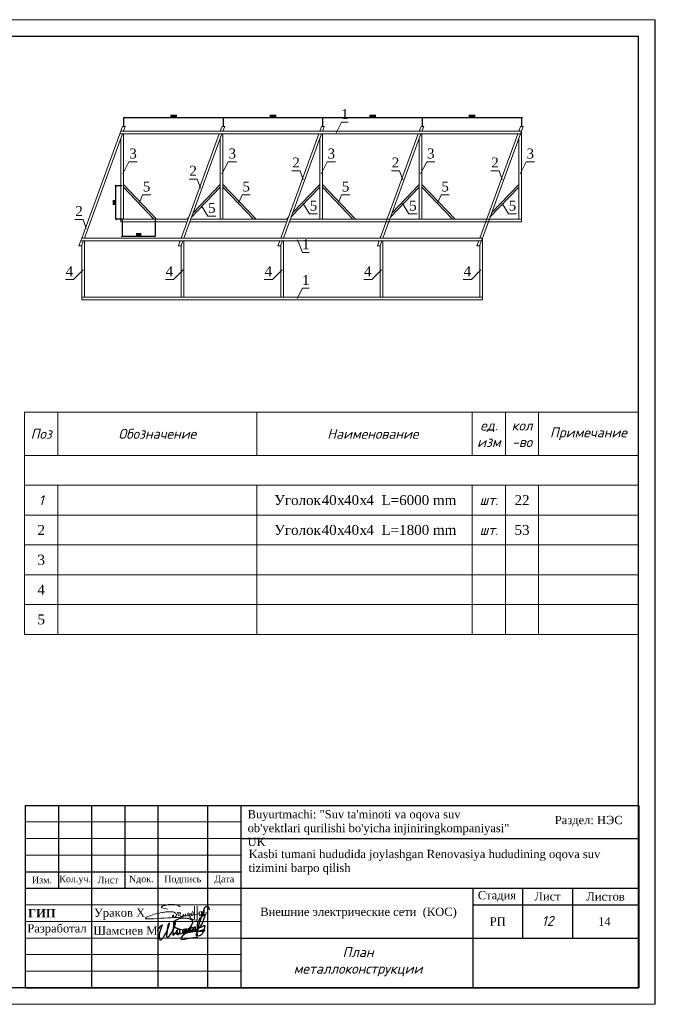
# Model space of a CAD drawing. Header units: metres. Extents: x 703615 to 712205, y 4306166 to 4311183.
# Tile 116 of 256: x 711036 to 711227, y 4306635 to 4306932. Entities that reach past the tile are written whole.
import ezdxf
from ezdxf.enums import TextEntityAlignment as Align

# ---------------------------------------------------------------- set-up
doc = ezdxf.new("R2010")
doc.units = ezdxf.units.M
doc.header["$LTSCALE"] = 0.5
doc.header["$PDMODE"] = 35
doc.header["$PDSIZE"] = 0.3
for name, color, linetype, lineweight in [('Графа', 7, 'Continuous', 30), ('Графа 20', 7, 'Continuous', 20), ('осн линия', 7, 'Continuous', 35), ('ПЛАН', 250, 'Continuous', 30), ('Слой размерная', 7, 'Continuous', 13), ('Формат', 7, 'Continuous', 25)]:
    doc.layers.add(name, color=color, linetype=linetype, lineweight=lineweight)
for name, color, linetype in [('Таблицы', 7, 'Continuous'), ('Титульный лист', 7, 'Continuous'), ('штамп ёзув', 7, 'Continuous')]:
    doc.layers.add(name, color=color, linetype=linetype)
doc.styles.add('Arial UPS', font='times.ttf', dxfattribs={"height": 2.5})
doc.styles.add('ISOCPEUR текстовый', font='isocpeur.ttf', dxfattribs={"width": 0.8, "oblique": 15})
doc.styles.get("Standard").update_dxf_attribs({"font": 'times.ttf'})
doc.styles.add('Style-RUSSIAN_1251 I 0.32289', font='isocpeui.ttf')
doc.styles.add('Times new roman', font='timesbd.ttf', dxfattribs={"height": 3})
doc.styles.add('V@ler@Live', font='isocpeui.ttf')
doc.dimstyles.new('300', dxfattribs={"dimscale": 0.5, "dimtxt": 1.25, "dimasz": 0.75, "dimexe": 0, "dimexo": 0, "dimgap": 0.5, "dimtad": 1, "dimdec": 1, "dimzin": 0, "dimdsep": 46, "dimtxsty": 'Standard', "dimblk": 'OBLIQUE', "dimcen": 0, "dimclrd": 256, "dimclre": 256, "dimclrt": 256, "dimadec": 1, "dimazin": 0, "dimtfac": 1, "dimtdec": 1, "dimtofl": 0, "dimtmove": 0, "dimatfit": 3, "dimfxl": 3, "dimtfill": 2, "dimtfillclr": 7, "dimtolj": 1, "dimtzin": 0, "dimlwd": 25, "dimlwe": -1, "dimarcsym": 0})

# ---------------------------------------------------------------- blocks, each defined once
blk = doc.blocks.new('_Oblique')
at = {"color": 0, "linetype": 'ByBlock', "lineweight": -2}
blk.add_line((-0.5, -0.5), (0.5, 0.5), dxfattribs=at)
blk = doc.blocks.new('*D216')
at = {"transparency": 16777216}
for p, q in [((711097.19, 4306899.86), (711097.19, 4306902.47)), ((711127.19, 4306899.86), (711127.19, 4306902.47))]:
    blk.add_line(p, q, dxfattribs=at)
at = {"lineweight": 25, "transparency": 16777216}
blk.add_line((711127.19, 4306902.47), (711097.19, 4306902.47), dxfattribs=at)
at = {"layer": 'Defpoints', "color": 0, "lineweight": 50, "transparency": 16777216}
for p in [(711097.19, 4306902.47), (711097.19, 4306899.86), (711127.19, 4306899.86)]:
    blk.add_point(p, dxfattribs=at)
at = {"lineweight": 25, "transparency": 16777216, "xscale": 0.375, "yscale": 0.375, "zscale": 0.375, "rotation": 180}
blk.add_blockref('_Oblique', (711097.19, 4306902.47), dxfattribs=at)
at = {"lineweight": 25, "transparency": 16777216, "xscale": 0.375, "yscale": 0.375, "zscale": 0.375}
blk.add_blockref('_Oblique', (711127.19, 4306902.47), dxfattribs=at)
at = {"lineweight": 30, "transparency": 16777216, "insert": (711112.19, 4306903.03), "char_height": 0.625, "attachment_point": 5, "bg_fill": 1, "box_fill_scale": 1.1, "bg_fill_color": 7, "bg_fill_true_color": 16777215, "bg_fill_transparency": 0}
blk.add_mtext('\\A1;1500', dxfattribs=at)
blk = doc.blocks.new('*D217')
at = {"transparency": 16777216}
for p, q in [((711067.19, 4306899.86), (711067.19, 4306902.47)), ((711097.19, 4306899.86), (711097.19, 4306902.47))]:
    blk.add_line(p, q, dxfattribs=at)
at = {"lineweight": 25, "transparency": 16777216}
blk.add_line((711097.19, 4306902.47), (711067.19, 4306902.47), dxfattribs=at)
at = {"layer": 'Defpoints', "color": 0, "lineweight": 50, "transparency": 16777216}
for p in [(711067.19, 4306902.47), (711067.19, 4306899.86), (711097.19, 4306899.86)]:
    blk.add_point(p, dxfattribs=at)
at = {"lineweight": 25, "transparency": 16777216, "xscale": 0.375, "yscale": 0.375, "zscale": 0.375, "rotation": 180}
blk.add_blockref('_Oblique', (711067.19, 4306902.47), dxfattribs=at)
at = {"lineweight": 25, "transparency": 16777216, "xscale": 0.375, "yscale": 0.375, "zscale": 0.375}
blk.add_blockref('_Oblique', (711097.19, 4306902.47), dxfattribs=at)
at = {"lineweight": 30, "transparency": 16777216, "insert": (711082.19, 4306903.03), "char_height": 0.625, "attachment_point": 5, "bg_fill": 1, "box_fill_scale": 1.1, "bg_fill_color": 7, "bg_fill_true_color": 16777215, "bg_fill_transparency": 0}
blk.add_mtext('\\A1;1500', dxfattribs=at)
blk = doc.blocks.new('*D218')
at = {"transparency": 16777216}
for p, q in [((711066.65, 4306871.88), (711066.65, 4306866.72)), ((711076.65, 4306871.88), (711076.65, 4306866.72))]:
    blk.add_line(p, q, dxfattribs=at)
at = {"lineweight": 25, "transparency": 16777216}
blk.add_line((711066.65, 4306866.72), (711076.65, 4306866.72), dxfattribs=at)
at = {"layer": 'Defpoints', "color": 0, "lineweight": 50, "transparency": 16777216}
for p in [(711066.65, 4306871.88), (711076.65, 4306871.88), (711076.65, 4306866.72)]:
    blk.add_point(p, dxfattribs=at)
at = {"lineweight": 25, "transparency": 16777216, "xscale": 0.375, "yscale": 0.375, "zscale": 0.375, "rotation": 180}
blk.add_blockref('_Oblique', (711066.65, 4306866.72), dxfattribs=at)
at = {"lineweight": 25, "transparency": 16777216, "xscale": 0.375, "yscale": 0.375, "zscale": 0.375}
blk.add_blockref('_Oblique', (711076.65, 4306866.72), dxfattribs=at)
at = {"lineweight": 30, "transparency": 16777216, "insert": (711071.65, 4306867.29), "char_height": 0.625, "attachment_point": 5, "bg_fill": 1, "box_fill_scale": 1.1, "bg_fill_color": 7, "bg_fill_true_color": 16777215, "bg_fill_transparency": 0}
blk.add_mtext('\\A1;500', dxfattribs=at)
blk = doc.blocks.new('*D214')
at = {"transparency": 16777216}
for p, q in [((711066.65, 4306881.88), (711064.77, 4306881.88)), ((711066.65, 4306871.88), (711064.77, 4306871.88))]:
    blk.add_line(p, q, dxfattribs=at)
at = {"lineweight": 25, "transparency": 16777216}
blk.add_line((711064.77, 4306871.88), (711064.77, 4306881.88), dxfattribs=at)
at = {"layer": 'Defpoints', "color": 0, "lineweight": 50, "transparency": 16777216}
for p in [(711064.77, 4306881.88), (711066.65, 4306881.88), (711066.65, 4306871.88)]:
    blk.add_point(p, dxfattribs=at)
at = {"lineweight": 25, "transparency": 16777216, "xscale": 0.375, "yscale": 0.375, "zscale": 0.375}
for p, rotation in [((711064.77, 4306881.88), 90), ((711064.77, 4306871.88), 270)]:
    blk.add_blockref('_Oblique', p, dxfattribs=dict(at, rotation=rotation))
at = {"lineweight": 30, "transparency": 16777216, "insert": (711064.2, 4306876.88), "char_height": 0.625, "attachment_point": 5, "rotation": 90, "bg_fill": 1, "box_fill_scale": 1.1, "bg_fill_color": 7, "bg_fill_true_color": 16777215, "bg_fill_transparency": 0}
blk.add_mtext('\\A1;500', dxfattribs=at)
blk = doc.blocks.new('vcBlockPos')
at = {"color": 0, "linetype": 'ByBlock', "lineweight": -2}
blk.add_attdef('ПОЗИЦИЯ', text='', height=300, dxfattribs=at).set_placement((0, 0), align=Align.BOTTOM_CENTER)
at = {"color": 0, "linetype": 'ByBlock', "lineweight": -2, "flags": 1}
blk.add_attdef('КОЛИЧЕСТВО', text='', height=300, dxfattribs=at).set_placement((0, 0), align=Align.RIGHT)
at = {"color": 0, "linetype": 'ByBlock', "lineweight": -2}
blk.add_attdef('НТЕКСТ', text='', height=300, dxfattribs=at).set_placement((0, 0), align=Align.TOP_CENTER)
blk = doc.blocks.new('*D212')
at = {"transparency": 16777216}
for p, q in [((711127.19, 4306899.86), (711127.19, 4306902.47)), ((711157.19, 4306899.86), (711157.19, 4306902.47))]:
    blk.add_line(p, q, dxfattribs=at)
at = {"lineweight": 25, "transparency": 16777216}
blk.add_line((711157.19, 4306902.47), (711127.19, 4306902.47), dxfattribs=at)
at = {"layer": 'Defpoints', "color": 0, "lineweight": 50, "transparency": 16777216}
for p in [(711127.19, 4306902.47), (711127.19, 4306899.86), (711157.19, 4306899.86)]:
    blk.add_point(p, dxfattribs=at)
at = {"lineweight": 25, "transparency": 16777216, "xscale": 0.375, "yscale": 0.375, "zscale": 0.375, "rotation": 180}
blk.add_blockref('_Oblique', (711127.19, 4306902.47), dxfattribs=at)
at = {"lineweight": 25, "transparency": 16777216, "xscale": 0.375, "yscale": 0.375, "zscale": 0.375}
blk.add_blockref('_Oblique', (711157.19, 4306902.47), dxfattribs=at)
at = {"lineweight": 30, "transparency": 16777216, "insert": (711142.19, 4306903.03), "char_height": 0.625, "attachment_point": 5, "bg_fill": 1, "box_fill_scale": 1.1, "bg_fill_color": 7, "bg_fill_true_color": 16777215, "bg_fill_transparency": 0}
blk.add_mtext('\\A1;1500', dxfattribs=at)
blk = doc.blocks.new('*D213')
at = {"transparency": 16777216}
for p, q in [((711157.19, 4306899.86), (711157.19, 4306902.47)), ((711187.19, 4306899.86), (711187.19, 4306902.47))]:
    blk.add_line(p, q, dxfattribs=at)
at = {"lineweight": 25, "transparency": 16777216}
blk.add_line((711187.19, 4306902.47), (711157.19, 4306902.47), dxfattribs=at)
at = {"layer": 'Defpoints', "color": 0, "lineweight": 50, "transparency": 16777216}
for p in [(711157.19, 4306902.47), (711157.19, 4306899.86), (711187.19, 4306899.86)]:
    blk.add_point(p, dxfattribs=at)
at = {"lineweight": 25, "transparency": 16777216, "xscale": 0.375, "yscale": 0.375, "zscale": 0.375, "rotation": 180}
blk.add_blockref('_Oblique', (711157.19, 4306902.47), dxfattribs=at)
at = {"lineweight": 25, "transparency": 16777216, "xscale": 0.375, "yscale": 0.375, "zscale": 0.375}
blk.add_blockref('_Oblique', (711187.19, 4306902.47), dxfattribs=at)
at = {"lineweight": 30, "transparency": 16777216, "insert": (711172.19, 4306903.03), "char_height": 0.625, "attachment_point": 5, "bg_fill": 1, "box_fill_scale": 1.1, "bg_fill_color": 7, "bg_fill_true_color": 16777215, "bg_fill_transparency": 0}
blk.add_mtext('\\A1;1500', dxfattribs=at)
blk = doc.blocks.new('A$C194E077B')
at = {"color": 5, "lineweight": 20}
for points in [[(-162, 200), (-240, 221), (-364, 241), (-364, 276), (-310, 307), (-248, 324), (-145, 351), (-37, 351), (76, 351), (195, 319), (266, 278)], [(42, -99), (83, -76), (96, -68), (110, -53), (122, -42), (131, -27), (137, -5), (137, 22), (125, 42), (110, 57), (100, 67), (80, 78), (58, 91), (13, 103), (-19, 112), (-87, 112), (-127, 112), (-231, 105), (-249, 100), (-271, 100), (-317, 88), (-348, 80), (-409, 70), (-436, 66), (-497, 49), (-543, 37), (-617, 24), (-665, 5), (-728, -12), (-787, -37), (-841, -58), (-859, -64), (-880, -77), (-894, -91), (-904, -101), (-904, -112), (-894, -123), (-871, -130), (-840, -134), (-808, -134), (-760, -134), (-737, -134), (-654, -127), (-612, -124), (-491, -116), (-389, -109), (-287, -102), (-158, -97), (-39, -97), (85, -89), (174, -89), (222, -82), (269, -75), (318, -67), (369, -63), (369, -63)], [(0, 0), (0, -92)], [(41, 2), (41, -98)], [(203, -24), (196, 1), (191, 21), (185, 44), (185, 65), (176, 81), (169, 93), (189, 73), (200, 70), (220, 70), (242, 70), (259, 75), (272, 78), (279, 90), (279, 70), (274, 51), (262, 26), (252, 0), (252, -16), (261, -33), (282, -45), (303, -50), (329, -43), (347, -33), (361, -19), (368, -6), (371, 33), (368, -6), (372, -22), (382, -27), (392, -33), (406, -29), (418, -26), (433, -12), (438, -3), (438, 39), (438, -3), (453, -18), (464, -25), (477, -25), (504, -20), (521, -3), (528, 9), (524, 23), (522, 41), (522, 48), (526, 55), (535, 63), (549, 63), (569, 49), (579, 25), (585, 1), (580, -18), (565, -26), (549, -26), (531, -8), (528, 9)], [(835, 300), (835, -171), (799, -177), (729, -165), (620, -121), (593, -75), (602, -42), (665, -20), (730, 7), (798, 17), (885, 36), (885, 36), (905, 45)], [(593, 2), (615, 20), (621, 30), (635, 45), (637, 70), (635, 45), (635, 19), (646, 1), (664, -10), (680, -10), (701, 0), (705, 13), (705, 35), (699, 66), (686, 94), (680, 122)], [(682, 123), (691, 107), (705, 87), (717, 87)], [(748, 299), (746, -138)], [(898, 116), (898, 60), (906, 31), (917, -11)], [(910, 55), (903, 116)], [(952, -13), (967, 14), (978, 53), (978, 112), (973, 131)], [(962, 114), (967, 97), (978, 53), (987, 20), (1013, 5), (1032, 10), (1061, 39), (1076, 96), (1076, 123), (1074, 180)], [(1064, 182), (1056, 151), (1045, 113), (1045, 80), (1055, 46), (1070, 20), (1088, 9), (1109, 9), (1132, 31), (1138, 57), (1138, 93)]]:
    blk.add_lwpolyline(points, dxfattribs=at)
for centre, radius, start, end in [((681, 122), 1.13, 41.4, 190.5897), ((901, 116), 2.8, 15.3098, 164.5601), ((899, 54), 10.7, 301.2071, 10.1496), ((979, 116), 16.6, 111.912, 188.6151), ((1068, 178), 5.72, 18.1801, 138.9915), ((935, -4), 19.1, 202.8625, 330.9274)]:
    blk.add_arc(centre, radius, start, end, dxfattribs=at)
blk = doc.blocks.new('подпись')
at = {"color": 5, "lineweight": 25, "ltscale": 100}
for points in [[(0, 0), (-197, 126), (-197, 309), (-123, 591), (567, 1632), (953, 2109), (1273, 2414), (1527, 2589), (1215, 1792), (928, 1029), (653, 301), (452, -351), (337, -1266), (279, -1948), (312, -2490), (402, -2825), (550, -3092), (838, -3149), (1109, -3069), (1379, -2844), (1823, -2349), (2373, -1422), (2702, -820), (3274, 231), (3712, 1254), (3950, 2044), (4122, 2646), (4211, 2957), (4211, 3165), (4040, 3165), (3851, 2974), (3638, 2341), (3506, 1674), (3350, 976), (3274, 231), (3120, -1415), (3120, -1857), (3317, -2036), (3605, -2048), (3851, -1891), (4171, -1590), (4828, -736), (5198, -126), (5526, 553), (5978, 1354), (6150, 1952), (6273, 2417), (6429, 2974), (6479, 3340), (6421, 3531), (6214, 3468), (6044, 3207), (5855, 2707), (5740, 2219), (5543, 1396), (5452, 721), (5411, -824), (5461, -1293), (5617, -1293), (5822, -1224), (5929, -1113), (6273, -759), (6627, -458), (6988, -4), (7045, 320), (6939, 431), (6799, 332), (6709, 53), (6700, -324), (6717, -835), (6955, -991), (7218, -1090), (7530, -1056), (7694, -915), (7834, -793), (8039, -515), (8113, -294), (8146, 53), (8129, 576), (7965, 831), (7710, 907), (7407, 862), (7218, 698), (7054, 351), (7012, -4), (7054, -324), (7210, -671), (7456, -747), (7694, -660), (7883, -515), (8055, -370), (8146, -202), (8211, -4), (8129, 65), (7973, -160), (7990, -469), (8055, -770), (8417, -824), (8712, -759), (8967, -637), (9230, -458), (9509, -225), (9780, -15), (9977, 286), (10034, 629), (9977, 831), (9706, 907), (9468, 785), (9279, 553), (9098, 198), (9041, -149), (9090, -435), (9369, -602), (9706, -648), (9911, -480), (10174, -225), (10420, 42), (10510, 297), (10584, 698), (10568, 919), (10420, 1029), (10207, 976), (10010, 698), (9886, 419), (9854, 19), (9886, -271), (10108, -435), (10412, -458), (10855, -458), (11085, -347), (11274, -149), (11545, 88), (11791, 343), (11865, 530), (11800, 896), (11520, 1098), (11241, 1098), (11052, 907), (10962, 553), (11020, 187), (11274, -191), (11611, -271), (12013, -206), (12284, -46), (12596, 210), (12842, 507), (13056, 896), (13064, 1239), (12933, 1437), (12686, 1510), (12407, 1510), (12169, 1251), (12046, 946), (12071, 358), (12292, 92), (12686, -76), (13105, -8), (13524, 259), (13779, 480), (13959, 751), (13992, 1163), (14008, 1575), (13828, 1742), (13549, 1720), (13302, 1476), (13261, 1174), (13327, 717), (13639, 595), (14017, 648), (14362, 782), (14731, 961), (15125, 1228), (15511, 1540), (15955, 2143), (16685, 3313), (17038, 4339), (17548, 5552), (17580, 6032), (17392, 6143), (17194, 6143), (16833, 5990), (16193, 5479), (15462, 4778), (15068, 4042), (14772, 3424), (14616, 2547), (14575, 1575), (14534, -259), (14624, -1304), (14608, -1571), (14509, -1796), (14378, -1750), (14378, -1449), (14821, 583), (15035, 1498), (15240, 2360), (16053, 5014), (16858, 7447), (17203, 8388), (17548, 9017), (17942, 9475), (18172, 9647), (18574, 9475), (18829, 9334), (19058, 8846), (19149, 8160)], [(14813, -2173), (13228, -2295), (12276, -2455), (10970, -2715), (9780, -2959), (9016, -3058), (8614, -2879), (8515, -2555), (8819, -2032), (9180, -1590), (9599, -1129), (10954, 61), (11537, 782), (12276, 1910), (12785, 2795), (12982, 3378), (13007, 3779), (12842, 4164), (12440, 4484), (11980, 4724), (11052, 4945), (9525, 5029), (7850, 4785), (6725, 4362), (5978, 3759), (5699, 3115), (5715, 2555), (5855, 2131), (6339, 1670), (6963, 1285), (8031, 946), (9985, 480), (11405, 252), (12851, 210), (14312, 153), (14780, 175)], [(14756, 172), (16102, 122), (16866, 194), (17342, 294), (17531, 404), (17416, 522), (16973, 572), (16603, 553), (16119, 435), (15404, 153), (14945, -65), (14608, -267), (14370, -477), (14238, -785), (14206, -1216), (14353, -1502), (14977, -1605), (15593, -1453), (16004, -1266), (16423, -927), (16726, -557), (16907, -175), (17104, 362), (17285, 824), (17531, 1521), (17638, 2009), (17498, 2238), (17104, 2219), (16464, 1842), (15823, 1502), (15437, 1373), (15347, 1350), (15306, 1350)]]:
    blk.add_lwpolyline(points, dxfattribs=at)
blk = doc.blocks.new('shtamp')
at = {"layer": 'Графа'}
for p, q in [((-958.64, -109.4), (-773.64, -109.4)), ((-958.64, -109.4), (-958.64, -164.4)), ((-948.64, -109.4), (-948.64, -134.4)), ((-938.64, -109.4), (-938.64, -164.4)), ((-928.64, -109.4), (-928.64, -134.4)), ((-918.64, -109.4), (-918.64, -164.4)), ((-903.64, -109.4), (-903.64, -164.4)), ((-893.64, -109.4), (-893.64, -164.4)), ((-773.64, -109.4), (-773.64, -164.4)), ((-893.64, -119.4), (-773.64, -119.4)), ((-958.64, -129.4), (-893.64, -129.4)), ((-958.64, -134.4), (-773.64, -134.4)), ((-823.64, -134.4), (-823.64, -164.4)), ((-808.64, -134.4), (-808.64, -149.4)), ((-793.64, -134.4), (-793.64, -149.4)), ((-823.64, -139.4), (-773.64, -139.4)), ((-893.64, -149.4), (-773.64, -149.4)), ((-958.64, -164.4), (-773.64, -164.4))]:
    blk.add_line(p, q, dxfattribs=at)
at = {"layer": 'Графа 20'}
for p, q in [((-958.64, -114.4), (-893.64, -114.4)), ((-958.64, -119.4), (-893.64, -119.4)), ((-958.64, -124.4), (-893.64, -124.4)), ((-958.64, -139.4), (-893.64, -139.4)), ((-958.64, -144.4), (-893.64, -144.4)), ((-958.64, -149.4), (-893.64, -149.4)), ((-958.64, -154.4), (-893.64, -154.4)), ((-958.64, -159.4), (-893.64, -159.4))]:
    blk.add_line(p, q, dxfattribs=at)
at = {"color": 7, "lineweight": 30, "xscale": 0.008941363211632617, "yscale": 0.008941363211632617, "zscale": 0.008941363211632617}
blk.add_blockref('A$C194E077B', (-914.26, -142.47), dxfattribs=at)
at = {"color": 0, "linetype": 'ByBlock', "lineweight": 25, "xscale": 0.0008018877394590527, "yscale": 0.0008018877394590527, "zscale": 0.0008018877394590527}
blk.add_blockref('подпись', (-918.5, -147.47), dxfattribs=at)
at = {"layer": 'ПЛАН', "color": 18, "lineweight": 9, "true_color": 0x000000, "insert": (-957.73, -140.68), "char_height": 2.5, "width": 7.3567, "attachment_point": 1, "line_spacing_factor": 0.6, "style": 'Times new roman'}
blk.add_mtext('ГИП', dxfattribs=at)
at = {"layer": 'Слой размерная', "color": 7, "linetype": 'Continuous', "lineweight": 20, "char_height": 2.5, "attachment_point": 5}
for s, insert, width in [('{\\fISOCPEUR|b1|i1|c204|p34;\\H0.8333x;\\C256; }Раздел: НЭС', (-789.38, -114.18), 21.2008), ('{\\fTimes New Roman|b0|i0|c204|p18;Стадия}', (-816.39, -136.85, -293.72), 20), ('{\\fTimes New Roman|b0|i0|c204|p18;Лист}', (-801.14, -136.85, -293.72), 15), ('{\\fTimes New Roman|b0|i0|c204|p18;Листов}', (-783.64, -136.9, -293.72), 20)]:
    blk.add_mtext(s, dxfattribs=dict(at, insert=insert, width=width))
at = {"layer": 'Слой размерная', "color": 7, "lineweight": 20, "attachment_point": 5}
for s, insert, char_height, width in [('{\\fTimes New Roman|b0|i0|c204|p18;Изм.}', (-953.59, -131.9), 2, 10.0865), ('{\\fTimes New Roman|b0|i0|c204|p18;Кол.уч.}', (-943.59, -131.9), 2, 9.9135), ('{\\fTimes New Roman|b0|i0|c204|p18;Лист}', (-933.64, -131.9), 2, 10), ('{\\fTimes New Roman|b0|i0|c0|p18;N\\fTimes New Roman|b0|i0|c204|p18;док.}', (-923.64, -131.86), 2, 10), ('{\\fTimes New Roman|b0|i0|c204|p18;Подпись}', (-911.14, -131.9), 2, 15), ('{\\fTimes New Roman|b0|i0|c204|p18;Дата}', (-898.64, -131.9), 2, 10), ('{\\fTimes New Roman|b0|i0|c204|p18;РП}', (-816.15, -144.4, -293.72), 2.5, 20), ('14', (-783.99, -144.4, -293.72), 2.5, 20)]:
    blk.add_mtext(s, dxfattribs=dict(at, insert=insert, char_height=char_height, width=width))
at = {"layer": 'Таблицы', "ltscale": 0.6, "insert": (-858.13, -141.89), "char_height": 2.5, "width": 68.985, "attachment_point": 5, "style": 'ISOCPEUR текстовый'}
blk.add_mtext('{\\fTimes New Roman|b0|i0|c204|p18;\\Q0;\\W1;\\C7;Внешние электрические сети\\fTimes New Roman|b0|i0|c0|p18; \\fTimes New Roman|b0|i0|c204|p18; (КОС)}', dxfattribs=at)
at = {"layer": 'Титульный лист', "linetype": 'Continuous', "ltscale": 1000, "char_height": 2.5, "attachment_point": 1, "style": 'Arial UPS'}
for s, insert, width in [('\\pxql;{\\C7;Buyurtmachi: "Suv ta\'minoti va oqova suv ob\'yektlari qurilishi bo\'yicha injiniringkompaniyasi" UK}', (-891.58, -110.81), 80.0407), ('\\pxql;{\\H1.00436x;\\C7;Kasbi tumani hududida joylashgan Renovasiya hududining oqova suv\\Ptizimini barpo\\C256; qilish}', (-891.28, -122.79), 134.0404)]:
    blk.add_mtext(s, dxfattribs=dict(at, insert=insert, width=width))
at = {"layer": 'Формат', "color": 7, "ltscale": 100, "char_height": 2.5, "width": 20, "attachment_point": 5}
for s, insert in [('Ураков Х', (-930.18, -142.17)), ('Разработал', (-949.08, -146.89)), ('Шамсиев М', (-928.43, -147.17))]:
    blk.add_mtext(s, dxfattribs=dict(at, insert=insert))

msp = doc.modelspace()

# ---------------------------------------------------------------- linework, layer by layer
at = {"lineweight": 0, "elevation": 321.54}
for points in [[(710807.26, 4306932.04), (711227.26, 4306932.04), (711227.26, 4306635.04), (710807.26, 4306635.04)], [(711077.05, 4306871.88), (711067.05, 4306882.28), (711067.05, 4306881.48), (711076.25, 4306871.88)], [(711107.05, 4306871.88), (711097.05, 4306882.28), (711097.05, 4306881.48), (711106.25, 4306871.88)], [(711137.05, 4306871.88), (711127.05, 4306882.28), (711127.05, 4306881.48), (711136.25, 4306871.88)], [(711167.05, 4306871.88), (711157.05, 4306882.28), (711157.05, 4306881.48), (711166.25, 4306871.88)]]:
    msp.add_lwpolyline(points, close=True, dxfattribs=at)
at = {"color": 0, "linetype": 'ByBlock', "lineweight": 20, "elevation": 321.54}
msp.add_lwpolyline([(710807.26, 4306635.04), (711227.44, 4306635.04), (711227.44, 4306932.04), (710807.26, 4306932.04)], close=True, dxfattribs=at)
at = {"color": 0, "linetype": 'ByBlock', "lineweight": 30, "elevation": 321.54}
msp.add_lwpolyline([(710827.26, 4306927.04), (711222.26, 4306927.04), (711222.26, 4306640.04), (710827.26, 4306640.04)], close=True, dxfattribs=at)
at = {"lineweight": 0}
for points in [[(711131.18, 4306897.95), (711132.82, 4306901.08), (711134.82, 4306901.08)], [(711066.85, 4306885.56), (711068.71, 4306889.18), (711071.19, 4306889.18)], [(711096.77, 4306885.56), (711098.64, 4306889.18), (711101.12, 4306889.18)], [(711126.64, 4306885.56), (711128.5, 4306889.18), (711130.98, 4306889.18)], [(711156.64, 4306885.56), (711158.5, 4306889.18), (711160.98, 4306889.18)], [(711186.64, 4306885.56), (711188.5, 4306889.18), (711190.98, 4306889.18)], [(711121.28, 4306883.71), (711120.34, 4306886.46), (711117.85, 4306886.46)], [(711151.28, 4306883.71), (711150.34, 4306886.46), (711147.85, 4306886.46)], [(711181.28, 4306883.71), (711180.34, 4306886.46), (711177.85, 4306886.46)], [(711090.26, 4306881.21), (711089.32, 4306883.97), (711086.83, 4306883.97)], [(711071.88, 4306876.85), (711072.82, 4306879.22), (711075.29, 4306879.22)], [(711101.88, 4306876.85), (711102.82, 4306879.22), (711105.29, 4306879.22)], [(711131.88, 4306876.85), (711132.82, 4306879.22), (711135.29, 4306879.22)], [(711161.88, 4306876.85), (711162.82, 4306879.22), (711165.29, 4306879.22)], [(711090.58, 4306875.89), (711092.46, 4306872.77), (711094.93, 4306872.77)], [(711121.24, 4306876.57), (711123.12, 4306873.45), (711125.58, 4306873.45)], [(711151.24, 4306876.57), (711153.12, 4306873.45), (711155.58, 4306873.45)], [(711181.24, 4306876.57), (711183.12, 4306873.45), (711185.58, 4306873.45)], [(711055.85, 4306869.04), (711054.91, 4306871.8), (711052.42, 4306871.8)], [(711119.5, 4306865.66), (711121.05, 4306861.82), (711123.05, 4306861.82)], [(711054.91, 4306856.54), (711052.04, 4306853.67), (711049.55, 4306853.67)], [(711085.06, 4306856.54), (711082.18, 4306853.67), (711079.7, 4306853.67)], [(711114.87, 4306856.54), (711111.99, 4306853.67), (711109.51, 4306853.67)], [(711144.87, 4306856.54), (711141.99, 4306853.67), (711139.51, 4306853.67)], [(711174.87, 4306856.54), (711171.99, 4306853.67), (711169.51, 4306853.67)], [(711119.41, 4306847.91), (711121.05, 4306851.04), (711123.05, 4306851.04)]]:
    msp.add_lwpolyline(points, dxfattribs=at)
at = {"color": 1, "lineweight": 0, "elevation": 321.54}
for points in [[(711066.25, 4306898.38), (711065.96, 4306897.58)], [(711187.05, 4306898.38), (711066.25, 4306898.38)], [(711187.05, 4306898.38), (711186.76, 4306897.58)], [(711065.96, 4306897.58), (711186.76, 4306897.58)], [(711175.28, 4306866.14), (711054.48, 4306866.14), (711054.19, 4306865.34), (711174.99, 4306865.34)], [(711175.28, 4306866.14), (711174.99, 4306865.34)]]:
    msp.add_lwpolyline(points, dxfattribs=at)
at = {"lineweight": 0, "elevation": 321.54}
for points in [[(711067.05, 4306898.38), (711067.59, 4306899.86), (711066.79, 4306899.86), (711066.25, 4306898.38)], [(711067.05, 4306898.38), (711067.05, 4306898.38), (711066.25, 4306898.38)], [(711097.05, 4306898.38), (711097.59, 4306899.86), (711096.79, 4306899.86), (711096.25, 4306898.38)], [(711097.05, 4306898.38), (711097.05, 4306898.38), (711096.25, 4306898.38)], [(711127.05, 4306898.38), (711127.59, 4306899.86), (711126.79, 4306899.86), (711126.25, 4306898.38)], [(711127.05, 4306898.38), (711126.25, 4306898.38)], [(711157.05, 4306898.38), (711157.59, 4306899.86), (711156.79, 4306899.86), (711156.25, 4306898.38)], [(711187.05, 4306898.38), (711187.59, 4306899.86), (711186.79, 4306899.86), (711186.25, 4306898.38)], [(711186.25, 4306896.19), (711186.25, 4306871.88), (711187.05, 4306871.88), (711187.05, 4306898.38)], [(711065.96, 4306897.58), (711054.48, 4306866.14)], [(711055.28, 4306866.14), (711066.76, 4306897.58)], [(711066.25, 4306896.19), (711066.25, 4306871.88), (711067.05, 4306871.88), (711067.05, 4306897.58)], [(711095.96, 4306897.58), (711084.48, 4306866.14)], [(711085.28, 4306866.14), (711096.76, 4306897.58)], [(711096.25, 4306896.19), (711096.25, 4306871.88), (711097.05, 4306871.88), (711097.05, 4306897.58)], [(711125.96, 4306897.58), (711114.48, 4306866.14)], [(711115.28, 4306866.14), (711126.76, 4306897.58)], [(711126.25, 4306896.19), (711126.25, 4306871.88), (711127.05, 4306871.88), (711127.05, 4306897.58)], [(711155.96, 4306897.58), (711144.48, 4306866.14)], [(711145.28, 4306866.14), (711156.76, 4306897.58)], [(711156.25, 4306896.19), (711156.25, 4306871.88), (711157.05, 4306871.88), (711157.05, 4306897.58)], [(711185.96, 4306897.58), (711174.48, 4306866.14)], [(711175.28, 4306866.14), (711186.76, 4306897.58)], [(711088.07, 4306873.78), (711096.25, 4306882.28), (711096.25, 4306881.48), (711087.58, 4306872.44)], [(711118.07, 4306873.78), (711126.25, 4306882.28), (711126.25, 4306881.48), (711117.58, 4306872.44)], [(711148.07, 4306873.78), (711156.25, 4306882.28), (711156.25, 4306881.48), (711147.58, 4306872.44)], [(711178.07, 4306873.78), (711186.25, 4306882.28), (711186.25, 4306881.48), (711177.58, 4306872.44)], [(711086.58, 4306871.88), (711066.25, 4306871.88), (711066.25, 4306871.08), (711086.29, 4306871.08)], [(711086.58, 4306871.88), (711086.25, 4306871.88), (711086.78, 4306872.43)], [(711116.58, 4306871.88), (711087.38, 4306871.88)], [(711116.58, 4306871.88), (711116.25, 4306871.88), (711116.78, 4306872.43)], [(711117.09, 4306871.08), (711187.05, 4306871.08), (711187.05, 4306871.88), (711117.38, 4306871.88)], [(711087.09, 4306871.08), (711116.29, 4306871.08)], [(711054.19, 4306865.34), (711053.65, 4306863.86), (711054.45, 4306863.86), (711054.99, 4306865.34)], [(711055.28, 4306866.14), (711054.48, 4306866.14)], [(711054.48, 4306863.95), (711054.48, 4306848.34), (711055.28, 4306848.34), (711055.28, 4306865.34)], [(711084.19, 4306865.34), (711083.65, 4306863.86), (711084.45, 4306863.86), (711084.99, 4306865.34)], [(711085.28, 4306866.14), (711085.28, 4306866.14), (711084.48, 4306866.14)], [(711084.48, 4306863.95), (711084.48, 4306848.34), (711085.28, 4306848.34), (711085.28, 4306865.34)], [(711114.19, 4306865.34), (711113.65, 4306863.86), (711114.45, 4306863.86), (711114.99, 4306865.34)], [(711115.28, 4306866.14), (711115.28, 4306866.14), (711114.48, 4306866.14)], [(711114.48, 4306863.95), (711114.48, 4306848.34), (711115.28, 4306848.34), (711115.28, 4306865.34)], [(711144.19, 4306865.34), (711143.65, 4306863.86), (711144.45, 4306863.86), (711144.99, 4306865.34)], [(711144.48, 4306863.95), (711144.48, 4306848.34), (711145.28, 4306848.34), (711145.28, 4306865.34)], [(711174.19, 4306865.34), (711173.65, 4306863.86), (711174.45, 4306863.86), (711174.99, 4306865.34)], [(711174.48, 4306863.95), (711174.48, 4306848.34), (711175.28, 4306848.34), (711175.28, 4306866.14)], [(711054.48, 4306847.54), (711175.28, 4306847.54), (711175.28, 4306848.34), (711054.48, 4306848.34), (711054.48, 4306847.54)]]:
    msp.add_lwpolyline(points, dxfattribs=at)
at = {"lineweight": 0, "ltscale": 50, "elevation": 321.54}
for points in [[(711037.26, 4306800.62), (711047.26, 4306800.62), (711047.26, 4306813.62), (711037.26, 4306813.62)], [(711037.26, 4306782.62), (711047.26, 4306782.62), (711047.26, 4306791.62), (711037.26, 4306791.62), (711037.26, 4306791.62)], [(711037.26, 4306773.62), (711047.26, 4306773.62), (711047.26, 4306782.62), (711037.26, 4306782.62), (711037.26, 4306782.62)], [(711037.26, 4306764.62), (711047.26, 4306764.62), (711047.26, 4306773.62), (711037.26, 4306773.62), (711037.26, 4306773.62)], [(711037.26, 4306755.62), (711047.26, 4306755.62), (711047.26, 4306764.62), (711037.26, 4306764.62), (711037.26, 4306764.62)], [(711037.26, 4306746.62), (711047.26, 4306746.62), (711047.26, 4306755.62), (711037.26, 4306755.62), (711037.26, 4306755.62)]]:
    msp.add_lwpolyline(points, close=True, dxfattribs=at)
at = {"color": 0, "lineweight": 0, "ltscale": 50, "elevation": 321.54}
for points in [[(711047.26, 4306800.62), (711107.26, 4306800.62), (711107.26, 4306813.62), (711047.26, 4306813.62)], [(711107.26, 4306800.62), (711172.26, 4306800.62), (711172.26, 4306813.62), (711107.26, 4306813.62)], [(711172.26, 4306800.62), (711182.26, 4306800.62), (711182.26, 4306813.62), (711172.26, 4306813.62)], [(711182.26, 4306800.62), (711192.26, 4306800.62), (711192.26, 4306813.62), (711182.26, 4306813.62)], [(711192.26, 4306800.62), (711222.26, 4306800.62), (711222.26, 4306813.62), (711192.26, 4306813.62)], [(711037.26, 4306791.62), (711222.26, 4306791.62), (711222.26, 4306800.62), (711037.26, 4306800.62)], [(711047.26, 4306782.62), (711107.26, 4306782.62), (711107.26, 4306791.62), (711047.26, 4306791.62)], [(711107.26, 4306782.62), (711172.26, 4306782.62), (711172.26, 4306791.62), (711107.26, 4306791.62)], [(711172.26, 4306782.62), (711182.26, 4306782.62), (711182.26, 4306791.62), (711172.26, 4306791.62)], [(711182.26, 4306782.62), (711192.26, 4306782.62), (711192.26, 4306791.62), (711182.26, 4306791.62)], [(711192.26, 4306782.62), (711222.26, 4306782.62), (711222.26, 4306791.62), (711192.26, 4306791.62)], [(711047.26, 4306773.62), (711107.26, 4306773.62), (711107.26, 4306782.62), (711047.26, 4306782.62)], [(711107.26, 4306773.62), (711172.26, 4306773.62), (711172.26, 4306782.62), (711107.26, 4306782.62)], [(711172.26, 4306773.62), (711182.26, 4306773.62), (711182.26, 4306782.62), (711172.26, 4306782.62)], [(711182.26, 4306773.62), (711192.26, 4306773.62), (711192.26, 4306782.62), (711182.26, 4306782.62)], [(711192.26, 4306773.62), (711222.26, 4306773.62), (711222.26, 4306782.62), (711192.26, 4306782.62)], [(711047.26, 4306764.62), (711107.26, 4306764.62), (711107.26, 4306773.62), (711047.26, 4306773.62)], [(711107.26, 4306764.62), (711172.26, 4306764.62), (711172.26, 4306773.62), (711107.26, 4306773.62)], [(711172.26, 4306764.62), (711182.26, 4306764.62), (711182.26, 4306773.62), (711172.26, 4306773.62)], [(711182.26, 4306764.62), (711192.26, 4306764.62), (711192.26, 4306773.62), (711182.26, 4306773.62)], [(711192.26, 4306764.62), (711222.26, 4306764.62), (711222.26, 4306773.62), (711192.26, 4306773.62)], [(711047.26, 4306755.62), (711107.26, 4306755.62), (711107.26, 4306764.62), (711047.26, 4306764.62)], [(711107.26, 4306755.62), (711172.26, 4306755.62), (711172.26, 4306764.62), (711107.26, 4306764.62)], [(711172.26, 4306755.62), (711182.26, 4306755.62), (711182.26, 4306764.62), (711172.26, 4306764.62)], [(711182.26, 4306755.62), (711192.26, 4306755.62), (711192.26, 4306764.62), (711182.26, 4306764.62)], [(711192.26, 4306755.62), (711222.26, 4306755.62), (711222.26, 4306764.62), (711192.26, 4306764.62)], [(711047.26, 4306746.62), (711107.26, 4306746.62), (711107.26, 4306755.62), (711047.26, 4306755.62)], [(711107.26, 4306746.62), (711172.26, 4306746.62), (711172.26, 4306755.62), (711107.26, 4306755.62)], [(711172.26, 4306746.62), (711182.26, 4306746.62), (711182.26, 4306755.62), (711172.26, 4306755.62)], [(711182.26, 4306746.62), (711192.26, 4306746.62), (711192.26, 4306755.62), (711182.26, 4306755.62)], [(711192.26, 4306746.62), (711222.26, 4306746.62), (711222.26, 4306755.62), (711192.26, 4306755.62)]]:
    msp.add_lwpolyline(points, close=True, dxfattribs=at)

# ---------------------------------------------------------------- block references
at = {"lineweight": 0}
ref = msp.add_blockref('vcBlockPos', (711133.82, 4306901.08, 321.54), dxfattribs=at)
ref.add_attrib('ПОЗИЦИЯ', '1', dxfattribs={"color": 0, "linetype": 'ByBlock', "lineweight": -2, "height": 3}).set_placement((711133.82, 4306902.08, 321.54), align=Align.CENTER)
ref = msp.add_blockref('vcBlockPos', (711069.95, 4306889.18, 321.54), dxfattribs=at)
ref.add_attrib('ПОЗИЦИЯ', '3', dxfattribs={"color": 0, "linetype": 'ByBlock', "lineweight": -2, "height": 3}).set_placement((711069.95, 4306890.18, 321.54), align=Align.CENTER)
ref = msp.add_blockref('vcBlockPos', (711099.88, 4306889.18, 321.54), dxfattribs=at)
ref.add_attrib('ПОЗИЦИЯ', '3', dxfattribs={"color": 0, "linetype": 'ByBlock', "lineweight": -2, "height": 3}).set_placement((711099.88, 4306890.18, 321.54), align=Align.CENTER)
ref = msp.add_blockref('vcBlockPos', (711129.74, 4306889.18, 321.54), dxfattribs=at)
ref.add_attrib('ПОЗИЦИЯ', '3', dxfattribs={"color": 0, "linetype": 'ByBlock', "lineweight": -2, "height": 3}).set_placement((711129.74, 4306890.18, 321.54), align=Align.CENTER)
ref = msp.add_blockref('vcBlockPos', (711159.74, 4306889.18, 321.54), dxfattribs=at)
ref.add_attrib('ПОЗИЦИЯ', '3', dxfattribs={"color": 0, "linetype": 'ByBlock', "lineweight": -2, "height": 3}).set_placement((711159.74, 4306890.18, 321.54), align=Align.CENTER)
ref = msp.add_blockref('vcBlockPos', (711189.74, 4306889.18, 321.54), dxfattribs=at)
ref.add_attrib('ПОЗИЦИЯ', '3', dxfattribs={"color": 0, "linetype": 'ByBlock', "lineweight": -2, "height": 3}).set_placement((711189.74, 4306890.18, 321.54), align=Align.CENTER)
ref = msp.add_blockref('vcBlockPos', (711119.1, 4306886.46, 321.54), dxfattribs=dict(at, xscale=-1))
ref.add_attrib('ПОЗИЦИЯ', '2', dxfattribs={"color": 0, "linetype": 'ByBlock', "lineweight": -2, "height": 3}).set_placement((711119.1, 4306887.46, 321.54), align=Align.CENTER)
ref = msp.add_blockref('vcBlockPos', (711149.1, 4306886.46, 321.54), dxfattribs=dict(at, xscale=-1))
ref.add_attrib('ПОЗИЦИЯ', '2', dxfattribs={"color": 0, "linetype": 'ByBlock', "lineweight": -2, "height": 3}).set_placement((711149.1, 4306887.46, 321.54), align=Align.CENTER)
ref = msp.add_blockref('vcBlockPos', (711179.1, 4306886.46, 321.54), dxfattribs=dict(at, xscale=-1))
ref.add_attrib('ПОЗИЦИЯ', '2', dxfattribs={"color": 0, "linetype": 'ByBlock', "lineweight": -2, "height": 3}).set_placement((711179.1, 4306887.46, 321.54), align=Align.CENTER)
ref = msp.add_blockref('vcBlockPos', (711088.08, 4306883.97, 321.54), dxfattribs=dict(at, xscale=-1))
ref.add_attrib('ПОЗИЦИЯ', '2', dxfattribs={"color": 0, "linetype": 'ByBlock', "lineweight": -2, "height": 3}).set_placement((711088.08, 4306884.97, 321.54), align=Align.CENTER)
ref = msp.add_blockref('vcBlockPos', (711074.05, 4306879.22, 321.54), dxfattribs=at)
ref.add_attrib('ПОЗИЦИЯ', '5', dxfattribs={"color": 0, "linetype": 'ByBlock', "lineweight": -2, "height": 3}).set_placement((711074.05, 4306880.22, 321.54), align=Align.CENTER)
ref = msp.add_blockref('vcBlockPos', (711104.05, 4306879.22, 321.54), dxfattribs=at)
ref.add_attrib('ПОЗИЦИЯ', '5', dxfattribs={"color": 0, "linetype": 'ByBlock', "lineweight": -2, "height": 3}).set_placement((711104.05, 4306880.22, 321.54), align=Align.CENTER)
ref = msp.add_blockref('vcBlockPos', (711134.05, 4306879.22, 321.54), dxfattribs=at)
ref.add_attrib('ПОЗИЦИЯ', '5', dxfattribs={"color": 0, "linetype": 'ByBlock', "lineweight": -2, "height": 3}).set_placement((711134.05, 4306880.22, 321.54), align=Align.CENTER)
ref = msp.add_blockref('vcBlockPos', (711164.05, 4306879.22, 321.54), dxfattribs=at)
ref.add_attrib('ПОЗИЦИЯ', '5', dxfattribs={"color": 0, "linetype": 'ByBlock', "lineweight": -2, "height": 3}).set_placement((711164.05, 4306880.22, 321.54), align=Align.CENTER)
ref = msp.add_blockref('vcBlockPos', (711124.35, 4306873.45, 321.54), dxfattribs=at)
ref.add_attrib('ПОЗИЦИЯ', '5', dxfattribs={"color": 0, "linetype": 'ByBlock', "lineweight": -2, "height": 3}).set_placement((711124.35, 4306874.45, 321.54), align=Align.CENTER)
ref = msp.add_blockref('vcBlockPos', (711154.35, 4306873.45, 321.54), dxfattribs=at)
ref.add_attrib('ПОЗИЦИЯ', '5', dxfattribs={"color": 0, "linetype": 'ByBlock', "lineweight": -2, "height": 3}).set_placement((711154.35, 4306874.45, 321.54), align=Align.CENTER)
ref = msp.add_blockref('vcBlockPos', (711184.35, 4306873.45, 321.54), dxfattribs=at)
ref.add_attrib('ПОЗИЦИЯ', '5', dxfattribs={"color": 0, "linetype": 'ByBlock', "lineweight": -2, "height": 3}).set_placement((711184.35, 4306874.45, 321.54), align=Align.CENTER)
ref = msp.add_blockref('vcBlockPos', (711053.67, 4306871.8, 321.54), dxfattribs=dict(at, xscale=-1))
ref.add_attrib('ПОЗИЦИЯ', '2', dxfattribs={"color": 0, "linetype": 'ByBlock', "lineweight": -2, "height": 3}).set_placement((711053.67, 4306872.8, 321.54), align=Align.CENTER)
ref = msp.add_blockref('vcBlockPos', (711093.7, 4306872.77, 321.54), dxfattribs=at)
ref.add_attrib('ПОЗИЦИЯ', '5', dxfattribs={"color": 0, "linetype": 'ByBlock', "lineweight": -2, "height": 3}).set_placement((711093.7, 4306873.77, 321.54), align=Align.CENTER)
ref = msp.add_blockref('vcBlockPos', (711122.05, 4306861.82, 321.54), dxfattribs=at)
ref.add_attrib('ПОЗИЦИЯ', '1', dxfattribs={"color": 0, "linetype": 'ByBlock', "lineweight": -2, "height": 3}).set_placement((711122.05, 4306862.82, 321.54), align=Align.CENTER)
ref = msp.add_blockref('vcBlockPos', (711050.79, 4306853.67, 321.54), dxfattribs=dict(at, xscale=-1))
ref.add_attrib('ПОЗИЦИЯ', '4', dxfattribs={"color": 0, "linetype": 'ByBlock', "lineweight": -2, "height": 3}).set_placement((711050.79, 4306854.67, 321.54), align=Align.CENTER)
ref = msp.add_blockref('vcBlockPos', (711080.94, 4306853.67, 321.54), dxfattribs=dict(at, xscale=-1))
ref.add_attrib('ПОЗИЦИЯ', '4', dxfattribs={"color": 0, "linetype": 'ByBlock', "lineweight": -2, "height": 3}).set_placement((711080.94, 4306854.67, 321.54), align=Align.CENTER)
ref = msp.add_blockref('vcBlockPos', (711110.75, 4306853.67, 321.54), dxfattribs=dict(at, xscale=-1))
ref.add_attrib('ПОЗИЦИЯ', '4', dxfattribs={"color": 0, "linetype": 'ByBlock', "lineweight": -2, "height": 3}).set_placement((711110.75, 4306854.67, 321.54), align=Align.CENTER)
ref = msp.add_blockref('vcBlockPos', (711140.75, 4306853.67, 321.54), dxfattribs=dict(at, xscale=-1))
ref.add_attrib('ПОЗИЦИЯ', '4', dxfattribs={"color": 0, "linetype": 'ByBlock', "lineweight": -2, "height": 3}).set_placement((711140.75, 4306854.67, 321.54), align=Align.CENTER)
ref = msp.add_blockref('vcBlockPos', (711170.75, 4306853.67, 321.54), dxfattribs=dict(at, xscale=-1))
ref.add_attrib('ПОЗИЦИЯ', '4', dxfattribs={"color": 0, "linetype": 'ByBlock', "lineweight": -2, "height": 3}).set_placement((711170.75, 4306854.67, 321.54), align=Align.CENTER)
ref = msp.add_blockref('vcBlockPos', (711122.05, 4306851.04, 321.54), dxfattribs=at)
ref.add_attrib('ПОЗИЦИЯ', '1', dxfattribs={"color": 0, "linetype": 'ByBlock', "lineweight": -2, "height": 3}).set_placement((711122.05, 4306852.04, 321.54), align=Align.CENTER)
at = {"color": 1, "lineweight": 50}
msp.add_blockref('shtamp', (711996.07, 4306804.44, 321.54), dxfattribs=at)

# ---------------------------------------------------------------- texts
at = {"linetype": 'ByBlock', "lineweight": 50, "style": 'Style-RUSSIAN_1251 I 0.32289'}
msp.add_text('12', height=3, dxfattribs=at).set_placement((711193.18, 4306658.68, 321.54))
at = {"layer": 'осн линия', "color": 7, "lineweight": 0}
for s, p in [('Уголок ', (711112.53, 4306785.64, 321.54)), ('40', (711126.83, 4306785.64, 321.54)), ('40', (711133.58, 4306785.64, 321.54)), ('4  L=6000 mm', (711140.34, 4306785.64, 321.54)), ('х', (711131.49, 4306785.64, 321.54)), ('х', (711138.25, 4306785.64, 321.54)), ('Уголок ', (711112.53, 4306776.64, 321.54)), ('40', (711126.83, 4306776.64, 321.54)), ('40', (711133.58, 4306776.64, 321.54)), ('4  L=1800 mm', (711140.34, 4306776.64, 321.54)), ('х', (711131.49, 4306776.64, 321.54)), ('х', (711138.25, 4306776.64, 321.54))]:
    msp.add_text(s, height=3, dxfattribs=at).set_placement(p)
at = {"layer": 'осн линия', "color": 0, "lineweight": 0, "char_height": 3, "attachment_point": 5}
for s, insert, width in [('{\\fISOCPEUR|b0|i1|c204|p34;Обозначение}', (711077.26, 4306807.12, 321.54), 60), ('{\\fISOCPEUR|b0|i1|c204|p34;ед. изм}', (711177.26, 4306807.12, 321.54), 10), ('{\\fISOCPEUR|b0|i1|c204|p34;кол\\P-во}', (711187.26, 4306807.12, 321.54), 10), ('{\\fISOCPEUR|b0|i1|c204|p34;Наименование}', (711142.26, 4306807.11, 321.54), 60), ('{\\fISOCPEUR|b0|i1|c204|p34;Примечание}', (711207.26, 4306807.12, 321.54), 30), ('22', (711187.26, 4306787.12, 321.54), 10), ('{\\fISOCPEUR|b0|i1|c204|p34;шт.}', (711177.26, 4306787.12, 321.54), 10), ('53', (711187.26, 4306778.12, 321.54), 10), ('{\\fISOCPEUR|b0|i1|c204|p34;шт.}', (711177.26, 4306778.12, 321.54), 10)]:
    msp.add_mtext(s, dxfattribs=dict(at, insert=insert, width=width))
at = {"layer": 'осн линия', "lineweight": 0, "char_height": 3, "width": 10, "attachment_point": 5}
for s, insert in [('{\\fISOCPEUR|b0|i1|c204|p34;Поз }', (711042.26, 4306807.12, 321.54)), ('{\\fISOCPEUR|b0|i1|c204|p34;1}', (711042.26, 4306787.12, 321.54)), ('2', (711042.26, 4306778.12, 321.54)), ('3', (711042.26, 4306769.12, 321.54)), ('4', (711042.26, 4306760.12, 321.54)), ('5', (711042.26, 4306751.12, 321.54))]:
    msp.add_mtext(s, dxfattribs=dict(at, insert=insert))
at = {"layer": 'штамп ёзув', "lineweight": 0, "insert": (711137.8, 4306647.86, 321.54), "char_height": 3, "width": 75.4055, "attachment_point": 5, "style": 'V@ler@Live'}
msp.add_mtext('План \\Pметаллоконструкции', dxfattribs=at)

# ---------------------------------------------------------------- dimensions: what is measured, and where the dimension line sits
at = {"color": 4, "lineweight": 30}
for p1, p2, distance, text, picture, middle in [((711097.19, 4306899.86, 321.54), (711067.19, 4306899.86, 321.54), -2.6, '1500', '*D217', (711082.19, 4306903.03, 321.54)), ((711127.19, 4306899.86, 321.54), (711097.19, 4306899.86, 321.54), -2.6, '1500', '*D216', (711112.19, 4306903.03, 321.54)), ((711157.19, 4306899.86, 321.54), (711127.19, 4306899.86, 321.54), -2.6, '1500', '*D212', (711142.19, 4306903.03, 321.54)), ((711187.19, 4306899.86, 321.54), (711157.19, 4306899.86, 321.54), -2.6, '1500', '*D213', (711172.19, 4306903.03, 321.54)), ((711066.65, 4306871.88, 321.54), (711076.65, 4306871.88, 321.54), -5.16, '500', '*D218', (711071.65, 4306867.29, 321.54))]:
    dim = msp.add_aligned_dim(p1=p1, p2=p2, distance=distance, text=text, dimstyle='300', dxfattribs=at)
    dim.commit()
    dim.dimension.update_dxf_attribs({"geometry": picture, "text_midpoint": middle})
dim = msp.add_linear_dim(base=(711064.77, 4306881.88, 321.54), p1=(711066.65, 4306871.88, 321.54), p2=(711066.65, 4306881.88, 321.54), angle=90, text='500', dimstyle='300', dxfattribs=at)
dim.commit()
dim.dimension.update_dxf_attribs({"geometry": '*D214', "text_midpoint": (711064.2, 4306876.88, 321.54)})

doc.saveas('drawing.dxf')
